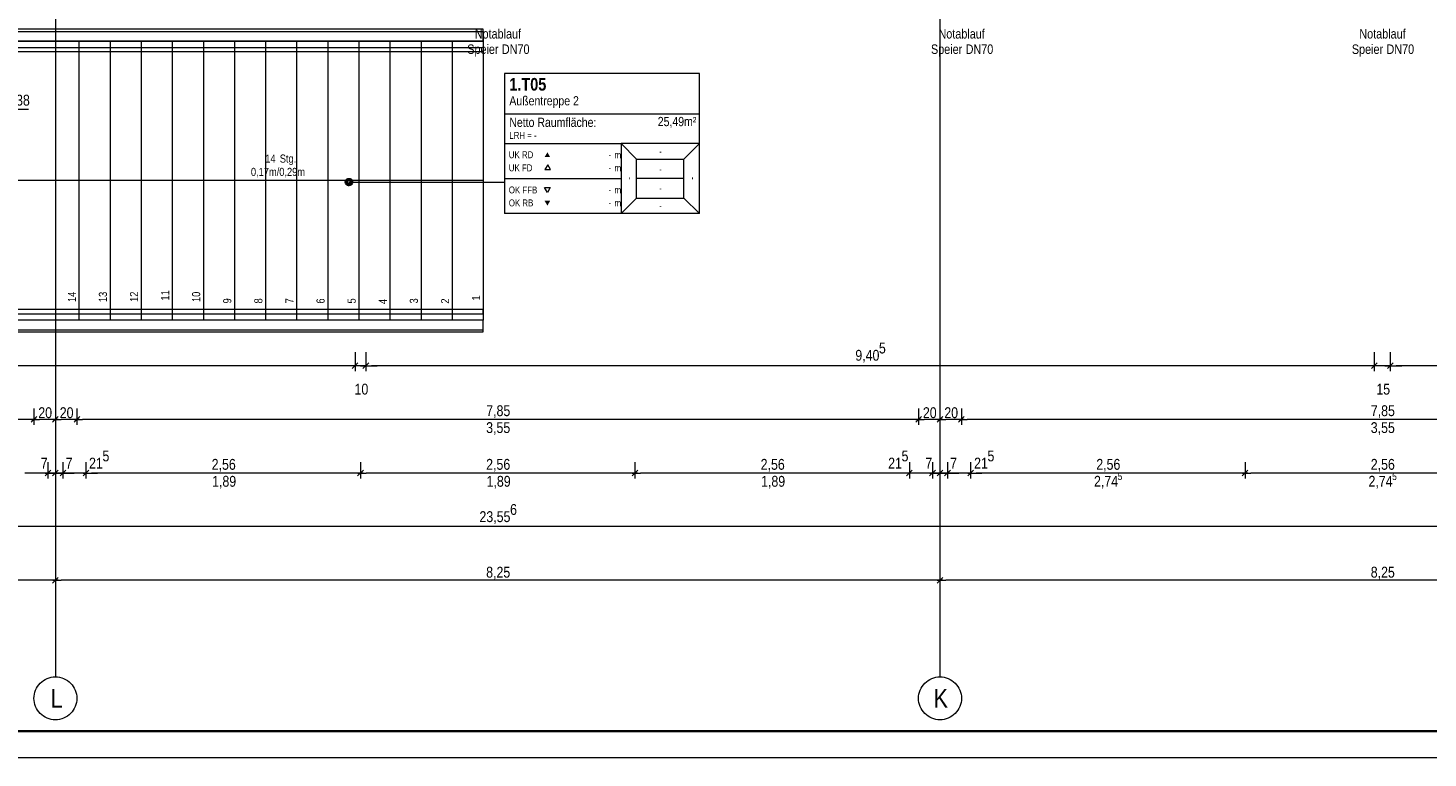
# Model space of a CAD drawing. Extents: x -620 to 300, y 62 to 1107.
# Tile 19 of 256: x -296 to -35, y 62 to 198. Entities that reach past the tile are written whole.
import ezdxf
from ezdxf.lldxf.tags import DXFTag

# ---------------------------------------------------------------- set-up
doc = ezdxf.new("R2010")
doc.units = 0
doc.layers.get('0').update_dxf_attribs({"lineweight": 35})
for name, color, linetype, lineweight, true_color in [('30 -35 Decken- 2.2 Treppen Außen', 7, 'Continuous', 9, 0x009999), ('70 -72 Beschriftung- 1 Beschriftung allgemein', 7, 'Continuous', 9, 0xff6633), ('70 -75 Raumstempel- 1 Raumstempel', 1, 'Continuous', 50, 0xff0000), ('70 -75 Raumstempel-2 Verweislinie', 1, 'Continuous', 9, 0xff0000), ('70 -76 Bemaßung- 2 Allgemein', 9, 'Continuous', 5, 0x808080)]:
    doc.layers.add(name, color=color, linetype=linetype, lineweight=lineweight, true_color=true_color)
for name, color, linetype, lineweight in [('70 -71 Achsen- 1 Gebäudeachsen', 7, 'STRICHPUNKT2-A06G9FR98I', 18), ('70 -72 Beschriftung- 5 Höhenkoten', 7, 'Continuous', 15), ('iwb_Plankopf Rahmen', 7, 'Continuous', 35)]:
    doc.layers.add(name, color=color, linetype=linetype, lineweight=lineweight)
doc.styles.get("Standard").update_dxf_attribs({"font": 'ARIALN.TTF'})
tags = doc.linetypes.add('STRICHPUNKT2-A06G9FR98I', pattern=[12.7, 6.35, -3.175, 0, -3.175]).pattern_tags.tags
tags[10:11] = [DXFTag(74, 4), DXFTag(75, 0), DXFTag(340, '0'), DXFTag(46, 0.0), DXFTag(50, 0.0), DXFTag(44, 0.0), DXFTag(45, 0.0)]
tags[8:9] = [DXFTag(74, 4), DXFTag(75, 0), DXFTag(340, '0'), DXFTag(46, 0.0), DXFTag(50, 0.0), DXFTag(44, 0.0), DXFTag(45, 0.0)]
tags[6:7] = [DXFTag(74, 4), DXFTag(75, 0), DXFTag(340, '0'), DXFTag(46, 0.0), DXFTag(50, 0.0), DXFTag(44, 0.0), DXFTag(45, 0.0)]
tags[4:5] = [DXFTag(74, 4), DXFTag(75, 0), DXFTag(340, '0'), DXFTag(46, 0.0), DXFTag(50, 0.0), DXFTag(44, 0.0), DXFTag(45, 0.0)]

# ---------------------------------------------------------------- blocks, each defined once
blk = doc.blocks.new('Referenz-A06G9FRB8I')
at = {"layer": '30 -35 Decken- 2.2 Treppen Außen', "color": 0, "linetype": 'Continuous', "ltscale": 0.13}
for p, q in [((-210.78, 198.25), (-391.58, 198.25)), ((-391.58, 197.85), (-210.78, 197.85)), ((-391.58, 196.05), (-210.78, 196.05)), ((-286.18, 196.05), (-316.18, 196.05)), ((-286.18, 196.05), (-286.18, 144.05)), ((-280.38, 196.05), (-286.18, 196.05)), ((-274.58, 196.05), (-280.38, 196.05)), ((-280.38, 196.05), (-280.38, 144.05)), ((-268.78, 196.05), (-274.58, 196.05)), ((-274.58, 196.05), (-274.58, 144.05)), ((-268.78, 196.05), (-268.78, 144.05)), ((-262.98, 196.05), (-268.78, 196.05)), ((-262.98, 196.05), (-262.98, 144.05)), ((-257.18, 196.05), (-262.98, 196.05)), ((-251.38, 196.05), (-257.18, 196.05)), ((-257.18, 196.05), (-257.18, 144.05)), ((-251.38, 196.05), (-251.38, 144.05)), ((-245.58, 196.05), (-251.38, 196.05)), ((-239.78, 196.05), (-245.58, 196.05)), ((-245.58, 196.05), (-245.58, 144.05)), ((-233.98, 196.05), (-239.78, 196.05)), ((-239.78, 196.05), (-239.78, 144.05)), ((-233.98, 196.05), (-233.98, 144.05)), ((-228.18, 196.05), (-233.98, 196.05)), ((-228.18, 196.05), (-228.18, 144.05)), ((-222.38, 196.05), (-228.18, 196.05)), ((-222.38, 196.05), (-222.38, 144.05)), ((-216.58, 196.05), (-222.38, 196.05)), ((-216.58, 196.05), (-216.58, 144.05)), ((-210.78, 196.05), (-216.58, 196.05)), ((-210.78, 196.05), (-210.78, 198.25)), ((-210.78, 197.85), (-210.78, 196.05)), ((-210.78, 196.05), (-210.78, 144.05)), ((-391.58, 194.85), (-210.78, 194.85)), ((-210.78, 194.05), (-391.58, 194.05)), ((-210.78, 194.85), (-210.78, 194.05)), ((-210.78, 170.05), (-391.58, 170.05)), ((-210.78, 146.05), (-391.58, 146.05)), ((-391.58, 145.25), (-210.78, 145.25)), ((-210.78, 144.05), (-391.58, 144.05)), ((-286.18, 144.05), (-316.18, 144.05)), ((-280.38, 144.05), (-286.18, 144.05)), ((-274.58, 144.05), (-280.38, 144.05)), ((-268.78, 144.05), (-274.58, 144.05)), ((-262.98, 144.05), (-268.78, 144.05)), ((-257.18, 144.05), (-262.98, 144.05)), ((-251.38, 144.05), (-257.18, 144.05)), ((-245.58, 144.05), (-251.38, 144.05)), ((-239.78, 144.05), (-245.58, 144.05)), ((-233.98, 144.05), (-239.78, 144.05)), ((-228.18, 144.05), (-233.98, 144.05)), ((-222.38, 144.05), (-228.18, 144.05)), ((-216.58, 144.05), (-222.38, 144.05)), ((-210.78, 144.05), (-216.58, 144.05)), ((-210.78, 145.25), (-210.78, 146.05)), ((-210.78, 141.85), (-210.78, 144.05)), ((-210.78, 142.25), (-210.78, 144.05)), ((-391.58, 142.25), (-210.78, 142.25)), ((-391.58, 141.85), (-210.78, 141.85))]:
    blk.add_line(p, q, dxfattribs=at)
at = {"layer": '70 -71 Achsen- 1 Gebäudeachsen', "color": 0, "linetype": 'STRICHPUNKT2-A06G9FR98I', "ltscale": 0.18}
for p, q in [((-290.58, 1076.99), (-290.58, 77.55)), ((-125.58, 1076.99), (-125.58, 77.55))]:
    blk.add_line(p, q, dxfattribs=at)
at = {"layer": '70 -71 Achsen- 1 Gebäudeachsen', "color": 0, "linetype": 'Continuous', "ltscale": 0.18}
for p, q in [((-294.1, 75.44), (-293.9, 75.78)), ((-293.9, 75.78), (-293.67, 76.09)), ((-293.67, 76.09), (-293.4, 76.38)), ((-293.4, 76.38), (-293.11, 76.65)), ((-293.11, 76.65), (-292.8, 76.88)), ((-292.8, 76.88), (-292.46, 77.08)), ((-292.46, 77.08), (-292.11, 77.25)), ((-292.11, 77.25), (-291.74, 77.38)), ((-291.74, 77.38), (-291.36, 77.48)), ((-291.36, 77.48), (-290.97, 77.53)), ((-290.97, 77.53), (-290.58, 77.55)), ((-290.58, 77.55), (-290.18, 77.53)), ((-290.18, 77.53), (-289.8, 77.48)), ((-289.8, 77.48), (-289.41, 77.38)), ((-289.41, 77.38), (-289.04, 77.25)), ((-289.04, 77.25), (-288.69, 77.08)), ((-288.69, 77.08), (-288.35, 76.88)), ((-288.35, 76.88), (-288.04, 76.65)), ((-288.04, 76.65), (-287.75, 76.38)), ((-287.75, 76.38), (-287.48, 76.09)), ((-287.48, 76.09), (-287.25, 75.78)), ((-287.25, 75.78), (-287.05, 75.44)), ((-129.1, 75.44), (-128.9, 75.78)), ((-128.9, 75.78), (-128.67, 76.09)), ((-128.67, 76.09), (-128.4, 76.38)), ((-128.4, 76.38), (-128.11, 76.65)), ((-128.11, 76.65), (-127.8, 76.88)), ((-127.8, 76.88), (-127.46, 77.08)), ((-127.46, 77.08), (-127.11, 77.25)), ((-127.11, 77.25), (-126.74, 77.38)), ((-126.74, 77.38), (-126.36, 77.48)), ((-126.36, 77.48), (-125.97, 77.53)), ((-125.97, 77.53), (-125.58, 77.55)), ((-125.58, 77.55), (-125.18, 77.53)), ((-125.18, 77.53), (-124.8, 77.48)), ((-124.8, 77.48), (-124.41, 77.38)), ((-124.41, 77.38), (-124.04, 77.25)), ((-124.04, 77.25), (-123.69, 77.08)), ((-123.69, 77.08), (-123.35, 76.88)), ((-123.35, 76.88), (-123.04, 76.65)), ((-123.04, 76.65), (-122.75, 76.38)), ((-122.75, 76.38), (-122.48, 76.09)), ((-122.48, 76.09), (-122.25, 75.78)), ((-122.25, 75.78), (-122.05, 75.44)), ((-294.58, 73.55), (-294.56, 73.95)), ((-294.56, 73.16), (-294.58, 73.55)), ((-294.56, 73.95), (-294.5, 74.33)), ((-294.5, 72.77), (-294.56, 73.16)), ((-294.5, 74.33), (-294.4, 74.71)), ((-294.4, 74.71), (-294.27, 75.08)), ((-294.27, 75.08), (-294.1, 75.44)), ((-287.05, 75.44), (-286.88, 75.08)), ((-286.88, 75.08), (-286.75, 74.71)), ((-286.75, 74.71), (-286.65, 74.33)), ((-286.65, 74.33), (-286.59, 73.95)), ((-286.59, 73.16), (-286.65, 72.77)), ((-286.59, 73.95), (-286.58, 73.55)), ((-286.58, 73.55), (-286.59, 73.16)), ((-129.58, 73.55), (-129.56, 73.95)), ((-129.56, 73.16), (-129.58, 73.55)), ((-129.56, 73.95), (-129.5, 74.33)), ((-129.5, 72.77), (-129.56, 73.16)), ((-129.5, 74.33), (-129.4, 74.71)), ((-129.4, 74.71), (-129.27, 75.08)), ((-129.27, 75.08), (-129.1, 75.44)), ((-122.05, 75.44), (-121.88, 75.08)), ((-121.88, 75.08), (-121.75, 74.71)), ((-121.75, 74.71), (-121.65, 74.33)), ((-121.65, 74.33), (-121.59, 73.95)), ((-121.59, 73.16), (-121.65, 72.77)), ((-121.59, 73.95), (-121.58, 73.55)), ((-121.58, 73.55), (-121.59, 73.16)), ((-294.4, 72.39), (-294.5, 72.77)), ((-294.27, 72.02), (-294.4, 72.39)), ((-294.1, 71.67), (-294.27, 72.02)), ((-293.9, 71.33), (-294.1, 71.67)), ((-293.67, 71.02), (-293.9, 71.33)), ((-293.4, 70.72), (-293.67, 71.02)), ((-293.11, 70.46), (-293.4, 70.72)), ((-287.75, 70.72), (-288.04, 70.46)), ((-287.48, 71.02), (-287.75, 70.72)), ((-287.25, 71.33), (-287.48, 71.02)), ((-287.05, 71.67), (-287.25, 71.33)), ((-286.88, 72.02), (-287.05, 71.67)), ((-286.75, 72.39), (-286.88, 72.02)), ((-286.65, 72.77), (-286.75, 72.39)), ((-129.4, 72.39), (-129.5, 72.77)), ((-129.27, 72.02), (-129.4, 72.39)), ((-129.1, 71.67), (-129.27, 72.02)), ((-128.9, 71.33), (-129.1, 71.67)), ((-128.67, 71.02), (-128.9, 71.33)), ((-128.4, 70.72), (-128.67, 71.02)), ((-128.11, 70.46), (-128.4, 70.72)), ((-122.75, 70.72), (-123.04, 70.46)), ((-122.48, 71.02), (-122.75, 70.72)), ((-122.25, 71.33), (-122.48, 71.02)), ((-122.05, 71.67), (-122.25, 71.33)), ((-121.88, 72.02), (-122.05, 71.67)), ((-121.75, 72.39), (-121.88, 72.02)), ((-121.65, 72.77), (-121.75, 72.39)), ((-292.8, 70.23), (-293.11, 70.46)), ((-292.46, 70.03), (-292.8, 70.23)), ((-292.11, 69.86), (-292.46, 70.03)), ((-291.74, 69.73), (-292.11, 69.86)), ((-291.36, 69.63), (-291.74, 69.73)), ((-290.97, 69.57), (-291.36, 69.63)), ((-290.58, 69.55), (-290.97, 69.57)), ((-290.18, 69.57), (-290.58, 69.55)), ((-289.8, 69.63), (-290.18, 69.57)), ((-289.41, 69.73), (-289.8, 69.63)), ((-289.04, 69.86), (-289.41, 69.73)), ((-288.69, 70.03), (-289.04, 69.86)), ((-288.35, 70.23), (-288.69, 70.03)), ((-288.04, 70.46), (-288.35, 70.23)), ((-127.8, 70.23), (-128.11, 70.46)), ((-127.46, 70.03), (-127.8, 70.23)), ((-127.11, 69.86), (-127.46, 70.03)), ((-126.74, 69.73), (-127.11, 69.86)), ((-126.36, 69.63), (-126.74, 69.73)), ((-125.97, 69.57), (-126.36, 69.63)), ((-125.58, 69.55), (-125.97, 69.57)), ((-125.18, 69.57), (-125.58, 69.55)), ((-124.8, 69.63), (-125.18, 69.57)), ((-124.41, 69.73), (-124.8, 69.63)), ((-124.04, 69.86), (-124.41, 69.73)), ((-123.69, 70.03), (-124.04, 69.86)), ((-123.35, 70.23), (-123.69, 70.03)), ((-123.04, 70.46), (-123.35, 70.23))]:
    blk.add_line(p, q, dxfattribs=at)
at = {"layer": '70 -72 Beschriftung- 5 Höhenkoten', "color": 0, "linetype": 'Continuous', "ltscale": 0.15}
blk.add_line((-313.56, 183.37), (-295.58, 183.37), dxfattribs=at)
at = {"layer": '70 -75 Raumstempel- 1 Raumstempel', "color": 0, "lineweight": 9}
for p, q in [((-206.78, 190.04), (-206.78, 163.9)), ((-170.45, 190.04), (-206.78, 190.04)), ((-170.45, 163.9), (-170.45, 190.04)), ((-170.45, 182.45), (-206.78, 182.45)), ((-206.78, 176.97), (-185.05, 176.97)), ((-182.16, 174.07), (-185.05, 176.97)), ((-170.45, 176.97), (-185.05, 176.97)), ((-185.05, 176.97), (-185.05, 163.9)), ((-173.34, 174.07), (-170.45, 176.97)), ((-198.74, 173.01), (-199.26, 172.1)), ((-198.21, 172.1), (-198.74, 173.01)), ((-182.16, 166.8), (-182.16, 174.07)), ((-182.16, 174.07), (-173.34, 174.07)), ((-173.34, 166.8), (-173.34, 174.07)), ((-206.78, 170.44), (-185.05, 170.44)), ((-199.26, 172.1), (-198.21, 172.1)), ((-173.34, 170.44), (-182.16, 170.44)), ((-198.81, 167.83), (-199.33, 168.74)), ((-199.33, 168.74), (-198.29, 168.74)), ((-198.29, 168.74), (-198.81, 167.83)), ((-182.16, 166.8), (-185.05, 163.9)), ((-182.16, 166.8), (-173.34, 166.8)), ((-173.34, 166.8), (-170.45, 163.9)), ((-170.45, 163.9), (-206.78, 163.9))]:
    blk.add_line(p, q, dxfattribs=at)
at = {"layer": '70 -75 Raumstempel- 1 Raumstempel', "color": 0, "lineweight": 0}
for points in [[(-198.29, 174.43), (-198.81, 175.33), (-199.33, 174.43)], [(-198.29, 166.29), (-198.81, 165.39), (-199.33, 166.29)]]:
    blk.add_solid(points, dxfattribs=at)
at = {"layer": '70 -75 Raumstempel-2 Verweislinie', "color": 0}
blk.add_line((-235.82, 169.78), (-206.78, 169.78), dxfattribs=at)
at = {"layer": '70 -75 Raumstempel-2 Verweislinie', "color": 0, "linetype": 'ByBlock', "lineweight": 50, "ltscale": 0.5}
blk.add_circle((-235.82, 169.78), 0.5, dxfattribs=at)
at = {"layer": '70 -76 Bemaßung- 2 Allgemein', "color": 0, "linetype": 'Continuous', "lineweight": 20, "ltscale": 0.2}
for p, q in [((-234.14, 136.08), (-235.21, 135.02)), ((-234.14, 136.08), (-235.21, 135.02)), ((-233.21, 135.02), (-232.14, 136.08)), ((-233.21, 135.02), (-232.14, 136.08)), ((-44.04, 136.08), (-45.11, 135.02)), ((-44.04, 136.08), (-45.11, 135.02)), ((-42.11, 135.02), (-41.04, 136.08)), ((-42.11, 135.02), (-41.04, 136.08))]:
    blk.add_line(p, q, dxfattribs=at)
at = {"layer": '70 -76 Bemaßung- 2 Allgemein', "color": 0, "linetype": 'Continuous', "ltscale": 0.13}
for p, q in [((-234.68, 138.05), (-234.68, 134.55)), ((-234.68, 138.05), (-234.68, 134.55)), ((-232.68, 138.05), (-232.68, 134.55)), ((-232.68, 138.05), (-232.68, 134.55)), ((-44.58, 138.05), (-44.58, 134.55)), ((-44.58, 138.05), (-44.58, 134.55)), ((-41.58, 138.05), (-41.58, 134.55)), ((-41.58, 138.05), (-41.58, 134.55)), ((-235.74, 135.55), (-452.02, 135.55)), ((-235.74, 135.55), (-236.8, 135.55)), ((-233.68, 135.55), (-235.74, 135.55)), ((-233.68, 135.55), (-235.74, 135.55)), ((-232.68, 135.55), (-234.68, 135.55)), ((-233.68, 135.55), (-231.62, 135.55)), ((-233.68, 135.55), (-231.62, 135.55)), ((-45.64, 135.55), (-231.62, 135.55)), ((-231.62, 135.55), (-230.55, 135.55)), ((-45.64, 135.55), (-46.7, 135.55)), ((-43.58, 135.55), (-45.64, 135.55)), ((-43.58, 135.55), (-45.64, 135.55)), ((-41.58, 135.55), (-44.58, 135.55)), ((-42.58, 135.55), (-40.52, 135.55)), ((-42.58, 135.55), (-40.52, 135.55)), ((26.42, 135.55), (-40.52, 135.55)), ((-40.52, 135.55), (-39.45, 135.55)), ((-295.64, 125.55), (-450.52, 125.55)), ((-294.08, 125.55), (-295.64, 125.55)), ((-294.04, 126.08), (-295.11, 125.02)), ((-295.11, 125.02), (-294.04, 126.08)), ((-295.08, 125.55), (-293.52, 125.55)), ((-294.58, 127.55), (-294.58, 124.55)), ((-294.58, 127.55), (-294.58, 124.55)), ((-291.64, 125.55), (-293.52, 125.55)), ((-290.08, 125.55), (-291.64, 125.55)), ((-291.11, 125.02), (-290.04, 126.08)), ((-290.04, 126.08), (-291.11, 125.02)), ((-291.08, 125.55), (-289.52, 125.55)), ((-290.58, 127.55), (-290.58, 124.55)), ((-290.58, 127.55), (-290.58, 124.55)), ((-287.64, 125.55), (-289.52, 125.55)), ((-286.08, 125.55), (-287.64, 125.55)), ((-287.11, 125.02), (-286.04, 126.08)), ((-286.04, 126.08), (-287.11, 125.02)), ((-287.08, 125.55), (-285.52, 125.55)), ((-286.58, 127.55), (-286.58, 124.55)), ((-286.58, 127.55), (-286.58, 124.55)), ((-130.64, 125.55), (-285.52, 125.55)), ((-129.08, 125.55), (-130.64, 125.55)), ((-129.04, 126.08), (-130.11, 125.02)), ((-130.11, 125.02), (-129.04, 126.08)), ((-130.08, 125.55), (-128.52, 125.55)), ((-129.58, 127.55), (-129.58, 124.55)), ((-129.58, 127.55), (-129.58, 124.55)), ((-126.64, 125.55), (-128.52, 125.55)), ((-125.08, 125.55), (-126.64, 125.55)), ((-126.11, 125.02), (-125.04, 126.08)), ((-125.04, 126.08), (-126.11, 125.02)), ((-126.08, 125.55), (-124.52, 125.55)), ((-125.58, 127.55), (-125.58, 124.55)), ((-125.58, 127.55), (-125.58, 124.55)), ((-122.64, 125.55), (-124.52, 125.55)), ((-121.08, 125.55), (-122.64, 125.55)), ((-122.11, 125.02), (-121.04, 126.08)), ((-121.04, 126.08), (-122.11, 125.02)), ((-122.08, 125.55), (-120.52, 125.55)), ((-121.58, 127.55), (-121.58, 124.55)), ((-121.58, 127.55), (-121.58, 124.55)), ((34.36, 125.55), (-120.52, 125.55)), ((-291.98, 117.55), (-291.98, 114.55)), ((-291.98, 117.55), (-291.98, 114.55)), ((-290.58, 117.55), (-290.58, 114.55)), ((-290.58, 117.55), (-290.58, 114.55)), ((-289.18, 117.55), (-289.18, 114.55)), ((-289.18, 117.55), (-289.18, 114.55)), ((-284.88, 117.55), (-284.88, 114.55)), ((-284.88, 117.55), (-284.88, 114.55)), ((-233.68, 117.55), (-233.68, 114.55)), ((-233.68, 117.55), (-233.68, 114.55)), ((-182.48, 117.55), (-182.48, 114.55)), ((-182.48, 117.55), (-182.48, 114.55)), ((-131.28, 117.55), (-131.28, 114.55)), ((-131.28, 117.55), (-131.28, 114.55)), ((-126.98, 117.55), (-126.98, 114.55)), ((-126.98, 117.55), (-126.98, 114.55)), ((-125.58, 117.55), (-125.58, 114.55)), ((-125.58, 117.55), (-125.58, 114.55)), ((-124.18, 117.55), (-124.18, 114.55)), ((-124.18, 117.55), (-124.18, 114.55)), ((-119.88, 117.55), (-119.88, 114.55)), ((-119.88, 117.55), (-119.88, 114.55)), ((-68.68, 117.55), (-68.68, 114.55)), ((-68.68, 117.55), (-68.68, 114.55)), ((-291.98, 115.55), (-296.28, 115.55)), ((-293.04, 115.55), (-294.1, 115.55)), ((-291.48, 115.55), (-293.04, 115.55)), ((-291.64, 115.55), (-292.7, 115.55)), ((-291.44, 116.08), (-292.51, 115.02)), ((-292.51, 115.02), (-291.44, 116.08)), ((-292.48, 115.55), (-290.92, 115.55)), ((-290.58, 115.55), (-291.98, 115.55)), ((-290.08, 115.55), (-291.64, 115.55)), ((-290.24, 115.55), (-291.3, 115.55)), ((-290.04, 116.08), (-291.11, 115.02)), ((-291.11, 115.02), (-290.04, 116.08)), ((-291.08, 115.55), (-289.52, 115.55)), ((-290.92, 115.55), (-289.85, 115.55)), ((-289.18, 115.55), (-290.58, 115.55)), ((-288.68, 115.55), (-290.24, 115.55)), ((-289.71, 115.02), (-288.64, 116.08)), ((-288.64, 116.08), (-289.71, 115.02)), ((-289.68, 115.55), (-288.12, 115.55)), ((-289.52, 115.55), (-288.45, 115.55)), ((-284.88, 115.55), (-289.18, 115.55)), ((-288.12, 115.55), (-287.05, 115.55)), ((-285.41, 115.02), (-284.34, 116.08)), ((-285.41, 115.02), (-284.34, 116.08)), ((-285.38, 115.55), (-283.82, 115.55)), ((-285.38, 115.55), (-283.82, 115.55)), ((-234.74, 115.55), (-283.82, 115.55)), ((-283.82, 115.55), (-282.75, 115.55)), ((-233.18, 115.55), (-234.74, 115.55)), ((-234.21, 115.02), (-233.14, 116.08)), ((-233.14, 116.08), (-234.21, 115.02)), ((-234.18, 115.55), (-232.62, 115.55)), ((-183.54, 115.55), (-232.62, 115.55)), ((-181.98, 115.55), (-183.54, 115.55)), ((-181.94, 116.08), (-183.01, 115.02)), ((-183.01, 115.02), (-181.94, 116.08)), ((-182.98, 115.55), (-181.42, 115.55)), ((-132.34, 115.55), (-181.42, 115.55)), ((-132.34, 115.55), (-133.4, 115.55)), ((-130.78, 115.55), (-132.34, 115.55)), ((-130.78, 115.55), (-132.34, 115.55)), ((-130.74, 116.08), (-131.81, 115.02)), ((-130.74, 116.08), (-131.81, 115.02)), ((-126.98, 115.55), (-131.28, 115.55)), ((-128.04, 115.55), (-129.1, 115.55)), ((-126.48, 115.55), (-128.04, 115.55)), ((-126.64, 115.55), (-127.7, 115.55)), ((-126.44, 116.08), (-127.51, 115.02)), ((-127.51, 115.02), (-126.44, 116.08)), ((-127.48, 115.55), (-125.92, 115.55)), ((-125.58, 115.55), (-126.98, 115.55)), ((-125.08, 115.55), (-126.64, 115.55)), ((-125.24, 115.55), (-126.3, 115.55)), ((-126.11, 115.02), (-125.04, 116.08)), ((-125.04, 116.08), (-126.11, 115.02)), ((-126.08, 115.55), (-124.52, 115.55)), ((-125.92, 115.55), (-124.85, 115.55)), ((-124.18, 115.55), (-125.58, 115.55)), ((-123.68, 115.55), (-125.24, 115.55)), ((-124.71, 115.02), (-123.64, 116.08)), ((-123.64, 116.08), (-124.71, 115.02)), ((-124.68, 115.55), (-123.12, 115.55)), ((-124.52, 115.55), (-123.45, 115.55)), ((-119.88, 115.55), (-124.18, 115.55)), ((-123.12, 115.55), (-122.05, 115.55)), ((-120.41, 115.02), (-119.34, 116.08)), ((-120.41, 115.02), (-119.34, 116.08)), ((-120.38, 115.55), (-118.82, 115.55)), ((-120.38, 115.55), (-118.82, 115.55)), ((-118.82, 115.55), (-117.75, 115.55)), ((-69.74, 115.55), (-118.82, 115.55)), ((-68.18, 115.55), (-69.74, 115.55)), ((-68.14, 116.08), (-69.21, 115.02)), ((-69.21, 115.02), (-68.14, 116.08)), ((-69.18, 115.55), (-67.62, 115.55)), ((-18.54, 115.55), (-67.62, 115.55)), ((26.42, 105.55), (-442.58, 105.55)), ((-290.58, 97.55), (-290.58, 94.55)), ((-290.58, 97.55), (-290.58, 94.55)), ((-125.58, 97.55), (-125.58, 94.55)), ((-125.58, 97.55), (-125.58, 94.55)), ((-291.64, 95.55), (-454.52, 95.55)), ((-290.08, 95.55), (-291.64, 95.55)), ((-290.04, 96.08), (-291.11, 95.02)), ((-291.11, 95.02), (-290.04, 96.08)), ((-291.08, 95.55), (-289.52, 95.55)), ((-126.64, 95.55), (-289.52, 95.55)), ((-125.08, 95.55), (-126.64, 95.55)), ((-126.11, 95.02), (-125.04, 96.08)), ((-125.04, 96.08), (-126.11, 95.02)), ((-126.08, 95.55), (-124.52, 95.55)), ((38.36, 95.55), (-124.52, 95.55))]:
    blk.add_line(p, q, dxfattribs=at)
at = {"layer": '30 -35 Decken- 2.2 Treppen Außen', "color": 0, "linetype": 'ByBlock', "ltscale": 0.13, "char_height": 1.5103, "attachment_point": 1}
for s, insert, rotation in [('{\\fArial Narrow;0,17m/0,29m}', (-254.11, 172.43), 0.001), ('{\\fArial Narrow;14}', (-251.43, 174.91), 0.001), ('{\\fArial Narrow;Stg.}', (-248.73, 174.91), 0.001), ('{\\fArial Narrow;14}', (-288.26, 147.42), 90.001), ('{\\fArial Narrow;13}', (-282.48, 147.41), 90.001), ('{\\fArial Narrow;12}', (-276.66, 147.43), 90.001), ('{\\fArial Narrow;11}', (-270.86, 147.7), 90.001), ('{\\fArial Narrow;10}', (-265.08, 147.42), 90.001), ('{\\fArial Narrow;9}', (-259.28, 147.15), 90.001), ('{\\fArial Narrow;8}', (-253.48, 147.15), 90.001), ('{\\fArial Narrow;7}', (-247.66, 147.17), 90.001), ('{\\fArial Narrow;6}', (-241.88, 147.13), 90.001), ('{\\fArial Narrow;5}', (-236.08, 147.14), 90.001), ('{\\fArial Narrow;4}', (-230.26, 147.04), 90.001), ('{\\fArial Narrow;3}', (-224.48, 147.15), 90.001), ('{\\fArial Narrow;2}', (-218.66, 147.12), 90.001), ('{\\fArial Narrow;1}', (-212.86, 147.7), 90.001)]:
    blk.add_mtext(s, dxfattribs=dict(at, insert=insert, rotation=rotation))
at = {"layer": '70 -71 Achsen- 1 Gebäudeachsen', "color": 0, "linetype": 'Continuous', "ltscale": 0.18, "char_height": 3.5241, "attachment_point": 1}
for s, insert in [('{\\fArial Narrow;L}', (-291.48, 75.32)), ('{\\fArial Narrow;K}', (-126.77, 75.32))]:
    blk.add_mtext(s, dxfattribs=dict(at, insert=insert))
at = {"layer": '70 -72 Beschriftung- 1 Beschriftung allgemein', "color": 0, "linetype": 'Continuous', "ltscale": 0.13, "char_height": 1.7621, "attachment_point": 1}
for s, insert in [('{\\fArial Narrow;Notablauf}', (-212.36, 198.3)), ('{\\fArial Narrow;Notablauf}', (-125.86, 198.3)), ('{\\fArial Narrow;Notablauf}', (-47.36, 198.3)), ('{\\fArial Narrow;Speier}', (-213.76, 195.43)), ('{\\fArial Narrow;DN70}', (-207.3, 195.43)), ('{\\fArial Narrow;Speier}', (-127.26, 195.43)), ('{\\fArial Narrow;DN70}', (-120.8, 195.43)), ('{\\fArial Narrow;Speier}', (-48.76, 195.43)), ('{\\fArial Narrow;DN70}', (-42.3, 195.43))]:
    blk.add_mtext(s, dxfattribs=dict(at, insert=insert))
at = {"layer": '70 -72 Beschriftung- 5 Höhenkoten', "color": 0, "linetype": 'Continuous', "ltscale": 0.15, "insert": (-310.16, 186.05), "char_height": 2.0138, "attachment_point": 1}
blk.add_mtext('{\\fArial Narrow;OK FFB +2,38}', dxfattribs=at)
at = {"layer": '70 -75 Raumstempel- 1 Raumstempel', "color": 0, "linetype": 'Continuous', "ltscale": 0.5, "attachment_point": 1}
for s, insert, char_height, rotation in [('{\\fArial Narrow|b1|i0;1.T05}', (-205.91, 189.18), 2.3536, 0), ('{\\fArial Narrow;Außentreppe 2}', (-205.91, 185.79), 1.7117, 0), ('{\\fArial Narrow;Netto Raumfläche:}', (-205.91, 181.77), 1.7117, 0), ('{\\fArial Narrow;25,49m²}', (-178.22, 181.92), 1.7117, 0), ('{\\fArial Narrow;LRH = -}', (-205.91, 179.12), 1.2838, 0), ('{\\fArial Narrow;UK RD}', (-206.01, 175.51), 1.2838, 0), ('{\\fArial Narrow;m}', (-186.29, 175.49), 1.2838, 0), ('{\\fArial Narrow;-}', (-177.95, 176.14), 1.2838, 0), ('{\\fArial Narrow;UK FD}', (-206.01, 173.07), 1.2838, 0), ('{\\fArial Narrow;-}', (-187.41, 175.49), 1.2838, 0), ('{\\fArial Narrow;m}', (-186.29, 173.06), 1.2838, 0), ('{\\fArial Narrow;-}', (-187.41, 173.06), 1.2838, 0), ('{\\fArial Narrow;-}', (-184.25, 170.24), 1.2838, 90), ('{\\fArial Narrow;-}', (-177.95, 172.83), 1.2838, 0), ('{\\fArial Narrow;-}', (-172.54, 170.24), 1.2838, 90), ('{\\fArial Narrow;OK FFB}', (-206.01, 168.95), 1.2838, 0), ('{\\fArial Narrow;-}', (-187.41, 168.95), 1.2838, 0), ('{\\fArial Narrow;m}', (-186.29, 168.95), 1.2838, 0), ('{\\fArial Narrow;-}', (-177.95, 169.29), 1.2838, 0), ('{\\fArial Narrow;OK RB}', (-206.01, 166.54), 1.2838, 0), ('{\\fArial Narrow;-}', (-187.41, 166.54), 1.2838, 0), ('{\\fArial Narrow;m}', (-186.29, 166.54), 1.2838, 0), ('{\\fArial Narrow;-}', (-177.95, 165.97), 1.2838, 0)]:
    blk.add_mtext(s, dxfattribs=dict(at, insert=insert, char_height=char_height, rotation=rotation))
at = {"layer": '70 -76 Bemaßung- 2 Allgemein', "color": 0, "linetype": 'Continuous', "ltscale": 0.13, "attachment_point": 1}
for s, insert, char_height in [('{\\fArial Narrow;9,40}', (-141.37, 138.5), 2.0138), ('{\\fArial Narrow;5}', (-136.97, 139.85), 2.0138), ('{\\fArial Narrow;10}', (-234.78, 132.19), 2.0138), ('{\\fArial Narrow;15}', (-44.19, 132.19), 2.0138), ('{\\fArial Narrow;7,85}', (-210.22, 128.17), 2.0138), ('{\\fArial Narrow;7,85}', (-45.22, 128.17), 2.0138), ('{\\fArial Narrow;20}', (-293.77, 127.8), 2.0138), ('{\\fArial Narrow;20}', (-289.77, 127.8), 2.0138), ('{\\fArial Narrow;20}', (-128.77, 127.8), 2.0138), ('{\\fArial Narrow;20}', (-124.77, 127.8), 2.0138), ('{\\fArial Narrow;3,55}', (-210.23, 125.02), 2.0138), ('{\\fArial Narrow;3,55}', (-45.23, 125.02), 2.0138), ('{\\fArial Narrow;7}', (-293.32, 118.38), 2.0138), ('{\\fArial Narrow;7}', (-288.68, 118.38), 2.0138), ('{\\fArial Narrow;21}', (-284.3, 118.4), 2.0138), ('{\\fArial Narrow;5}', (-281.8, 119.74), 2.0138), ('{\\fArial Narrow;2,56}', (-261.43, 118.17), 2.0138), ('{\\fArial Narrow;2,56}', (-210.23, 118.17), 2.0138), ('{\\fArial Narrow;2,56}', (-159.03, 118.17), 2.0138), ('{\\fArial Narrow;21}', (-135.25, 118.4), 2.0138), ('{\\fArial Narrow;5}', (-132.75, 119.74), 2.0138), ('{\\fArial Narrow;7}', (-128.32, 118.38), 2.0138), ('{\\fArial Narrow;7}', (-123.7, 118.38), 2.0138), ('{\\fArial Narrow;21}', (-119.22, 118.4), 2.0138), ('{\\fArial Narrow;5}', (-116.72, 119.74), 2.0138), ('{\\fArial Narrow;2,56}', (-96.43, 118.17), 2.0138), ('{\\fArial Narrow;2,56}', (-45.23, 118.17), 2.0138), ('{\\fArial Narrow;1,89}', (-261.35, 115.01), 2.0138), ('{\\fArial Narrow;1,89}', (-210.15, 115.01), 2.0138), ('{\\fArial Narrow;1,89}', (-158.95, 115.01), 2.0138), ('{\\fArial Narrow;2,74}', (-96.85, 115.02), 2.0138), ('{\\fArial Narrow;5}', (-92.43, 115.58), 1.3426), ('{\\fArial Narrow;2,74}', (-45.65, 115.02), 2.0138), ('{\\fArial Narrow;5}', (-41.23, 115.58), 1.3426), ('{\\fArial Narrow;6}', (-205.77, 109.76), 2.0138), ('{\\fArial Narrow;23,55}', (-211.48, 108.42), 2.0138), ('{\\fArial Narrow;8,25}', (-210.23, 98.07), 2.0138), ('{\\fArial Narrow;8,25}', (-45.23, 98.07), 2.0138)]:
    blk.add_mtext(s, dxfattribs=dict(at, insert=insert, char_height=char_height))

msp = doc.modelspace()

# ---------------------------------------------------------------- linework, layer by layer
at = {"layer": 'iwb_Plankopf Rahmen', "color": 8, "lineweight": 13, "ltscale": 0.13, "true_color": 0x808080}
msp.add_lwpolyline([(300.35, 62.43), (-619.65, 62.43), (-619.65, 1107.43), (300.35, 1107.43), (300.35, 62.43)], close=True, dxfattribs=at)
at = {"layer": 'iwb_Plankopf Rahmen', "ltscale": 0.35}
msp.add_lwpolyline([(-599.65, 67.43), (-599.65, 1102.43), (295.35, 1102.43), (295.35, 67.43), (-599.65, 67.43)], close=True, dxfattribs=at)

# ---------------------------------------------------------------- block references
at = {"color": 8, "lineweight": 25, "ltscale": 0.25, "true_color": 0x808080}
msp.add_blockref('Referenz-A06G9FRB8I', (0, 0), dxfattribs=at)

doc.saveas('drawing.dxf')
